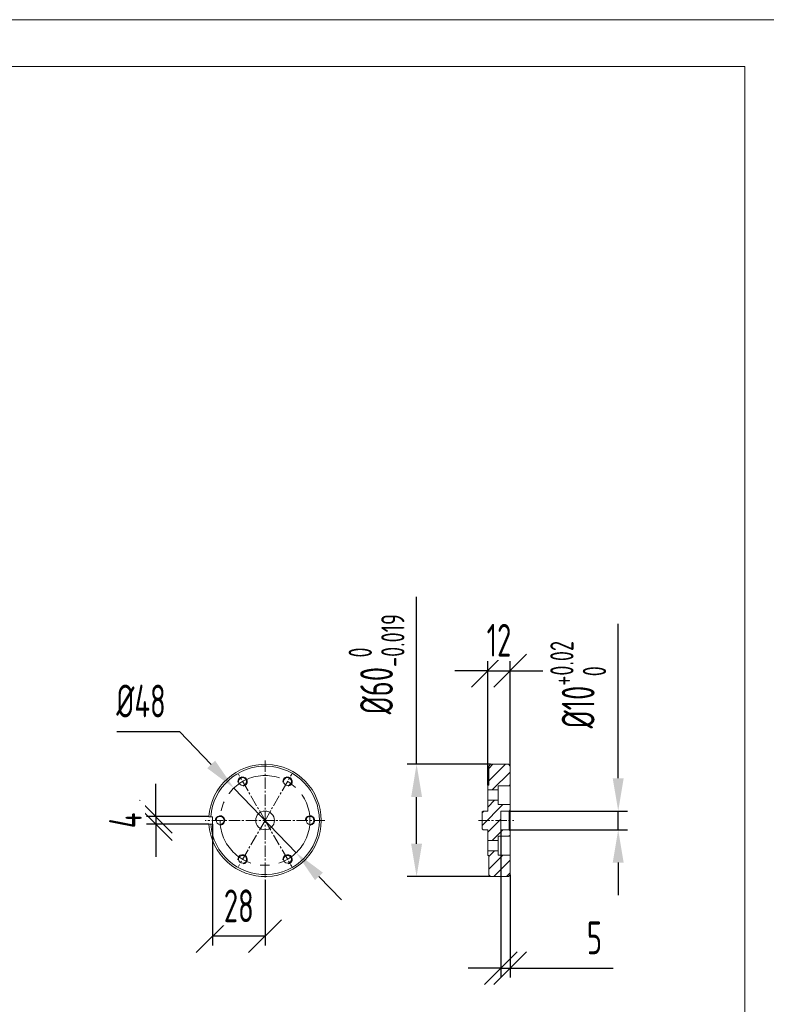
# Model space of a CAD drawing. Header units: millimetres. Extents: x 809 to 6054, y -5716 to -1261.
# Tile 59 of 94: x 5048 to 5447, y -5192 to -4666. Entities that reach past the tile are written whole.
import ezdxf

# ---------------------------------------------------------------- set-up
doc = ezdxf.new("R2010")
doc.units = ezdxf.units.MM
doc.header["$LTSCALE"] = 0.3175
doc.linetypes.add('CENTER2', pattern=[28.574999, 19.049999, -3.175, 3.175, -3.175])
for name, color, linetype, lineweight in [('1轮廓实线层', 7, 'Continuous', 18), ('2细线层', 4, 'Continuous', 13), ('3中心线层', 1, 'CENTER2', 13), ('5剖面线层', 2, 'Continuous', 13), ('7标注层', 4, 'Continuous', 13), ('图框层', 7, 'Continuous', 18)]:
    doc.layers.add(name, color=color, linetype=linetype, lineweight=lineweight)
doc.styles.add('PC_TEXTSTYLE', font='ISOCP.SHX', dxfattribs={"width": 0.707, "bigfont": 'GBCBIG.SHX'})
doc.dimstyles.new('GB_DIAMETER', dxfattribs={"dimtxt": 3.5, "dimasz": 3.5, "dimexe": 1, "dimexo": 0, "dimgap": 1.5, "dimtad": 1, "dimjust": 4, "dimdsep": 46, "dimtxsty": 'PC_TEXTSTYLE', "dimcen": 0, "dimclrd": 256, "dimclrt": 3, "dimadec": 0, "dimazin": 2, "dimtp": 0.1, "dimtm": 0.1, "dimtfac": 0.71, "dimtdec": 3, "dimtmove": 0, "dimatfit": 2, "dimfxl": 1, "dimtfill": 1, "dimarcsym": 0})
doc.dimstyles.new('GB_LINEAR', dxfattribs={"dimtxt": 3.5, "dimasz": 3.5, "dimexe": 1, "dimexo": 0, "dimgap": 1.5, "dimtad": 1, "dimdsep": 46, "dimtxsty": 'PC_TEXTSTYLE', "dimcen": 0, "dimclrd": 256, "dimclrt": 3, "dimadec": 0, "dimazin": 2, "dimtp": 0.1, "dimtm": 0.1, "dimtfac": 0.71, "dimtdec": 3, "dimtmove": 0, "dimatfit": 3, "dimfxl": 1, "dimtfill": 1, "dimarcsym": 0})

# ---------------------------------------------------------------- blocks, each defined once
blk = doc.blocks.new('ZwmFrameMain_1_A4^_^无分区图框^_^landscape')
at = {"layer": '1轮廓实线层'}
for q in [(0, 200), (267, 0)]:
    blk.add_line((267, 200), q, dxfattribs=at)
at = {"layer": '2细线层'}
blk.add_line((272, 205), (-25, 205), dxfattribs=at)
blk = doc.blocks.new('*D45')
at = {"layer": '7标注层', "lineweight": -2, "transparency": 16777216}
for p, q in [((5099.94, -5046.45), (5133.42, -5046.45)), ((5133.42, -5046.45), (5150.37, -5064.07)), ((5195.78, -5111.28), (5162.51, -5076.69)), ((5207.92, -5123.89), (5220.05, -5136.5))]:
    blk.add_line(p, q, dxfattribs=at)
at = {"layer": '7标注层', "transparency": 16777216}
for points in [[(5148.27, -5066.1), (5152.48, -5062.05), (5162.51, -5076.69)], [(5210.02, -5121.87), (5205.82, -5125.91), (5195.78, -5111.28)]]:
    blk.add_solid(points, dxfattribs=at)
at = {"layer": 'Defpoints', "color": 0, "transparency": 16777216}
for p in [(5162.51, -5076.69), (5195.78, -5111.28)]:
    blk.add_point(p, dxfattribs=at)
at = {"layer": '7标注层', "color": 3, "transparency": 16777216, "insert": (5112.93, -5030.2), "char_height": 17.5, "attachment_point": 5, "style": 'PC_TEXTSTYLE', "bg_fill": 3, "box_fill_scale": 1.1, "bg_fill_color": 257, "bg_fill_transparency": 0}
blk.add_mtext('%%c48', dxfattribs=at)
blk = doc.blocks.new('_Oblique')
at = {"color": 0, "lineweight": -2}
blk.add_line((-0.5, -0.5), (0.5, 0.5), dxfattribs=at)
blk = doc.blocks.new('*D46')
at = {"layer": '7标注层', "lineweight": -2, "transparency": 16777216}
for p, q in [((5120.86, -5091.98), (5120.86, -5074.48)), ((5120.86, -5091.98), (5120.86, -5095.98)), ((5120.86, -5095.98), (5120.86, -5113.48))]:
    blk.add_line(p, q, dxfattribs=at)
at = {"layer": '7标注层', "color": 0, "lineweight": -2, "transparency": 16777216}
for p, q in [((5149.21, -5091.98), (5115.86, -5091.98)), ((5149.21, -5095.98), (5115.86, -5095.98))]:
    blk.add_line(p, q, dxfattribs=at)
at = {"layer": 'Defpoints', "color": 0, "transparency": 16777216}
for p in [(5149.21, -5091.98), (5120.86, -5095.98), (5149.21, -5095.98)]:
    blk.add_point(p, dxfattribs=at)
at = {"layer": '7标注层', "lineweight": -2, "transparency": 16777216, "xscale": 17.5, "yscale": 17.5, "zscale": 17.5}
for p, rotation in [((5120.86, -5091.98), 270), ((5120.86, -5095.98), 90)]:
    blk.add_blockref('_Oblique', p, dxfattribs=dict(at, rotation=rotation))
at = {"layer": '7标注层', "color": 3, "transparency": 16777216, "insert": (5104.61, -5093.98), "char_height": 17.5, "attachment_point": 5, "rotation": 90, "style": 'PC_TEXTSTYLE', "bg_fill": 3, "box_fill_scale": 1.1, "bg_fill_color": 257, "bg_fill_transparency": 0}
blk.add_mtext('4', dxfattribs=at)
blk = doc.blocks.new('*D47')
at = {"layer": '7标注层', "color": 0, "lineweight": -2, "transparency": 16777216}
for p, q in [((5151.15, -5095.98), (5151.15, -5160.87)), ((5179.15, -5125.98), (5179.15, -5160.87))]:
    blk.add_line(p, q, dxfattribs=at)
at = {"layer": '7标注层', "lineweight": -2, "transparency": 16777216}
blk.add_line((5179.15, -5155.87), (5151.15, -5155.87), dxfattribs=at)
at = {"layer": 'Defpoints', "color": 0, "transparency": 16777216}
for p in [(5151.15, -5095.98), (5151.15, -5155.87)]:
    blk.add_point(p, dxfattribs=at)
at = {"layer": '7标注层', "lineweight": -2, "transparency": 16777216, "xscale": 17.5, "yscale": 17.5, "zscale": 17.5, "rotation": 180}
blk.add_blockref('_Oblique', (5151.15, -5155.87), dxfattribs=at)
at = {"layer": '7标注层', "lineweight": -2, "transparency": 16777216, "xscale": 17.5, "yscale": 17.5, "zscale": 17.5}
blk.add_blockref('_Oblique', (5179.15, -5155.87), dxfattribs=at)
at = {"layer": '7标注层', "color": 3, "transparency": 16777216, "insert": (5165.15, -5139.62), "char_height": 17.5, "attachment_point": 5, "style": 'PC_TEXTSTYLE', "bg_fill": 3, "box_fill_scale": 1.1, "bg_fill_color": 257, "bg_fill_transparency": 0}
blk.add_mtext('28', dxfattribs=at)
at = {"layer": 'Defpoints', "color": 0, "transparency": 16777216}
blk.add_point((5179.15, -5125.98), dxfattribs=at)
blk = doc.blocks.new('*D48')
at = {"layer": '7标注层', "color": 0, "lineweight": -2, "transparency": 16777216}
for p, q in [((5298.08, -5075.23), (5298.08, -5008.98)), ((5310.08, -5064.98), (5310.08, -5008.98))]:
    blk.add_line(p, q, dxfattribs=at)
at = {"layer": '7标注层', "lineweight": -2, "transparency": 16777216}
for p, q in [((5298.08, -5013.98), (5280.58, -5013.98)), ((5298.08, -5013.98), (5310.08, -5013.98)), ((5310.08, -5013.98), (5327.58, -5013.98))]:
    blk.add_line(p, q, dxfattribs=at)
at = {"layer": 'Defpoints', "color": 0, "transparency": 16777216}
for p in [(5310.08, -5013.98), (5310.08, -5064.98), (5298.08, -5075.23)]:
    blk.add_point(p, dxfattribs=at)
at = {"layer": '7标注层', "lineweight": -2, "transparency": 16777216, "xscale": 17.5, "yscale": 17.5, "zscale": 17.5}
blk.add_blockref('_Oblique', (5298.08, -5013.98), dxfattribs=at)
at = {"layer": '7标注层', "lineweight": -2, "transparency": 16777216, "xscale": 17.5, "yscale": 17.5, "zscale": 17.5, "rotation": 180}
blk.add_blockref('_Oblique', (5310.08, -5013.98), dxfattribs=at)
at = {"layer": '7标注层', "color": 3, "transparency": 16777216, "insert": (5304.08, -4997.73), "char_height": 17.5, "attachment_point": 5, "style": 'PC_TEXTSTYLE', "bg_fill": 3, "box_fill_scale": 1.1, "bg_fill_color": 257, "bg_fill_transparency": 0}
blk.add_mtext('12', dxfattribs=at)
blk = doc.blocks.new('*D49')
at = {"layer": '7标注层', "lineweight": -2, "transparency": 16777216}
for p, q in [((5367.75, -5071.48), (5367.75, -4988.94)), ((5367.75, -5098.98), (5367.75, -5088.98)), ((5367.75, -5116.48), (5367.75, -5133.98))]:
    blk.add_line(p, q, dxfattribs=at)
at = {"layer": '7标注层', "color": 0, "lineweight": -2, "transparency": 16777216}
for p, q in [((5309.58, -5088.98), (5372.75, -5088.98)), ((5309.58, -5098.98), (5372.75, -5098.98))]:
    blk.add_line(p, q, dxfattribs=at)
at = {"layer": '7标注层', "transparency": 16777216}
for points in [[(5364.83, -5071.48), (5370.66, -5071.48), (5367.75, -5088.98)], [(5370.66, -5116.48), (5364.83, -5116.48), (5367.75, -5098.98)]]:
    blk.add_solid(points, dxfattribs=at)
at = {"layer": 'Defpoints', "color": 0, "transparency": 16777216}
for p in [(5309.58, -5088.98), (5367.75, -5088.98), (5309.58, -5098.98)]:
    blk.add_point(p, dxfattribs=at)
at = {"layer": '7标注层', "color": 3, "transparency": 16777216, "insert": (5346.37, -5021.46), "char_height": 17.5, "attachment_point": 5, "rotation": 90, "style": 'PC_TEXTSTYLE', "bg_fill": 3, "box_fill_scale": 1.1, "bg_fill_color": 257, "bg_fill_transparency": 0}
blk.add_mtext('{\\A1;%%c10{}{\\H0.71x;\\C2;\\S+0.02^  0;}}', dxfattribs=at)
blk = doc.blocks.new('*D50')
at = {"layer": '7标注层', "lineweight": -2, "transparency": 16777216}
for p, q in [((5260.08, -5063.98), (5260.08, -4974.54)), ((5260.08, -5106.48), (5260.08, -5081.48))]:
    blk.add_line(p, q, dxfattribs=at)
at = {"layer": '7标注层', "color": 0, "lineweight": -2, "transparency": 16777216}
for p, q in [((5299.58, -5063.98), (5255.08, -5063.98)), ((5299.58, -5123.98), (5255.08, -5123.98))]:
    blk.add_line(p, q, dxfattribs=at)
at = {"layer": '7标注层', "transparency": 16777216}
for points in [[(5263, -5081.48), (5257.17, -5081.48), (5260.08, -5063.98)], [(5257.17, -5106.48), (5263, -5106.48), (5260.08, -5123.98)]]:
    blk.add_solid(points, dxfattribs=at)
at = {"layer": 'Defpoints', "color": 0, "transparency": 16777216}
for p in [(5260.08, -5063.98), (5299.58, -5063.98), (5299.58, -5123.98)]:
    blk.add_point(p, dxfattribs=at)
at = {"layer": '7标注层', "color": 3, "transparency": 16777216, "insert": (5238.7, -5010.51), "char_height": 17.5, "attachment_point": 5, "rotation": 90, "style": 'PC_TEXTSTYLE', "bg_fill": 3, "box_fill_scale": 1.1, "bg_fill_color": 257, "bg_fill_transparency": 0}
blk.add_mtext('{\\A1;%%c60{}{\\H0.71x;\\C2;\\S 0^ -0.019;}}', dxfattribs=at)
blk = doc.blocks.new('*D51')
at = {"layer": '7标注层', "color": 0, "lineweight": -2, "transparency": 16777216}
for p, q in [((5305.08, -5098.98), (5305.08, -5177.98)), ((5310.08, -5122.98), (5310.08, -5177.98))]:
    blk.add_line(p, q, dxfattribs=at)
at = {"layer": '7标注层', "lineweight": -2, "transparency": 16777216}
for p, q in [((5305.08, -5172.98), (5287.58, -5172.98)), ((5305.08, -5172.98), (5310.08, -5172.98)), ((5310.08, -5172.98), (5365.03, -5172.98))]:
    blk.add_line(p, q, dxfattribs=at)
at = {"layer": 'Defpoints', "color": 0, "transparency": 16777216}
for p in [(5305.08, -5098.98), (5310.08, -5122.98), (5310.08, -5172.98)]:
    blk.add_point(p, dxfattribs=at)
at = {"layer": '7标注层', "lineweight": -2, "transparency": 16777216, "xscale": 17.5, "yscale": 17.5, "zscale": 17.5}
blk.add_blockref('_Oblique', (5305.08, -5172.98), dxfattribs=at)
at = {"layer": '7标注层', "lineweight": -2, "transparency": 16777216, "xscale": 17.5, "yscale": 17.5, "zscale": 17.5, "rotation": 180}
blk.add_blockref('_Oblique', (5310.08, -5172.98), dxfattribs=at)
at = {"layer": '7标注层', "color": 3, "transparency": 16777216, "insert": (5355.06, -5156.73), "char_height": 17.5, "attachment_point": 5, "style": 'PC_TEXTSTYLE', "bg_fill": 3, "box_fill_scale": 1.1, "bg_fill_color": 257, "bg_fill_transparency": 0}
blk.add_mtext('5', dxfattribs=at)

msp = doc.modelspace()

# ---------------------------------------------------------------- hatches: boundary and pattern name
at = {"layer": '5剖面线层'}
h = msp.add_hatch(dxfattribs=at)
h.set_pattern_fill('ANSI31', color=256, scale=1.5, style=0)
h.set_pattern_definition([(45, (-2291.1425, -1307.1004), (-3.367596, 3.367596), [])])
h.paths.add_polyline_path([(5303.58284, -5083.23231), (5303.58284, -5085.48231), (5310.08284, -5085.48231), (5310.08284, -5088.48231), (5309.58284, -5088.98231), (5305.08284, -5088.98231), (5305.08284, -5098.98231), (5309.58284, -5098.98231), (5310.08284, -5099.48231), (5310.08284, -5102.48231), (5303.58284, -5102.48231), (5303.58284, -5104.73231), (5298.08284, -5104.73231), (5298.08284, -5098.98231), (5295.58284, -5098.98231), (5295.08284, -5098.48231), (5295.08284, -5089.48231), (5295.58284, -5088.98231), (5298.08284, -5088.98231), (5298.08284, -5083.23231)], flags=0)
h.paths.add_polyline_path([(5299.58284, -5063.98231), (5309.08284, -5063.98231), (5310.08284, -5064.98231), (5310.08284, -5075.48231), (5303.58284, -5075.48231), (5303.58284, -5077.73231), (5298.08284, -5077.73231), (5298.08284, -5075.23231), (5298.58284, -5075.23231), (5298.58284, -5064.98231)], flags=0)
h.paths.add_polyline_path([(5303.58284, -5110.23231), (5303.58284, -5112.48231), (5310.08284, -5112.48231), (5310.08284, -5122.98231), (5309.08284, -5123.98231), (5299.58284, -5123.98231), (5298.58284, -5122.98231), (5298.58284, -5112.73231), (5298.08284, -5112.73231), (5298.08284, -5110.23231)], flags=0)

# ---------------------------------------------------------------- linework, layer by layer
at = {"layer": '1轮廓实线层'}
for p, q in [((5298.58284, -5064.98231), (5299.58284, -5063.98231)), ((5298.58284, -5075.23231), (5298.58284, -5064.98231)), ((5299.58284, -5063.98231), (5309.08284, -5063.98231)), ((5309.08284, -5063.98231), (5310.08284, -5064.98231)), ((5310.08284, -5064.98231), (5310.08284, -5075.48231)), ((5298.08284, -5077.73231), (5298.08284, -5075.23231)), ((5298.08284, -5075.23231), (5298.58284, -5075.23231)), ((5310.08284, -5075.48231), (5303.58284, -5075.48231)), ((5303.58284, -5075.48231), (5303.58284, -5077.73231)), ((5310.08284, -5085.48231), (5310.08284, -5075.48231)), ((5298.08284, -5080.48231), (5298.08284, -5077.73231)), ((5303.58284, -5077.73231), (5298.08284, -5077.73231)), ((5298.08284, -5083.23231), (5298.08284, -5080.48231)), ((5303.58284, -5083.23231), (5303.58284, -5077.73231)), ((5298.08284, -5083.23231), (5303.58284, -5083.23231)), ((5298.08284, -5088.98231), (5298.08284, -5083.23231)), ((5303.58284, -5083.23231), (5303.58284, -5085.48231)), ((5303.58284, -5085.48231), (5310.08284, -5085.48231)), ((5310.08284, -5085.48231), (5310.08284, -5088.48231)), ((5151.14563, -5091.98231), (5150.21468, -5091.98231)), ((5151.14563, -5095.98231), (5151.14563, -5091.98231)), ((5295.08284, -5089.48231), (5295.58284, -5088.98231)), ((5295.08284, -5098.48231), (5295.08284, -5089.48231)), ((5295.58284, -5088.98231), (5298.08284, -5088.98231)), ((5309.58284, -5088.98231), (5305.08284, -5088.98231)), ((5305.08284, -5088.98231), (5305.08284, -5098.98231)), ((5310.08284, -5088.48231), (5309.58284, -5088.98231)), ((5309.58284, -5098.98231), (5309.58284, -5088.98231)), ((5310.08284, -5088.48231), (5310.08284, -5099.48231)), ((5150.21468, -5095.98231), (5151.14563, -5095.98231)), ((5295.58284, -5098.98231), (5295.08284, -5098.48231)), ((5298.08284, -5098.98231), (5295.58284, -5098.98231)), ((5298.08284, -5104.73231), (5298.08284, -5098.98231)), ((5310.08284, -5102.48231), (5303.58284, -5102.48231)), ((5303.58284, -5102.48231), (5303.58284, -5104.73231)), ((5305.08284, -5098.98231), (5309.58284, -5098.98231)), ((5309.58284, -5098.98231), (5310.08284, -5099.48231)), ((5310.08284, -5099.48231), (5310.08284, -5102.48231)), ((5310.08284, -5112.48231), (5310.08284, -5102.48231)), ((5298.08284, -5107.48231), (5298.08284, -5104.73231)), ((5303.58284, -5104.73231), (5298.08284, -5104.73231)), ((5298.08284, -5110.23231), (5298.08284, -5107.48231)), ((5303.58284, -5110.23231), (5303.58284, -5104.73231)), ((5298.08284, -5110.23231), (5303.58284, -5110.23231)), ((5298.08284, -5112.73231), (5298.08284, -5110.23231)), ((5298.58284, -5112.73231), (5298.08284, -5112.73231)), ((5298.58284, -5122.98231), (5298.58284, -5112.73231)), ((5303.58284, -5110.23231), (5303.58284, -5112.48231)), ((5303.58284, -5112.48231), (5310.08284, -5112.48231)), ((5310.08284, -5112.48231), (5310.08284, -5122.98231)), ((5299.58284, -5123.98231), (5298.58284, -5122.98231)), ((5310.08284, -5122.98231), (5309.08284, -5123.98231)), ((5309.08284, -5123.98231), (5299.58284, -5123.98231))]:
    msp.add_line(p, q, dxfattribs=at)
for centre, radius in [((5167.14563, -5073.1977), 2.1), ((5191.14563, -5073.1977), 2.1), ((5155.14563, -5093.98231), 2.1), ((5179.14563, -5093.98231), 5), ((5203.14563, -5093.98231), 2.1), ((5167.14563, -5114.76692), 2.1), ((5191.14563, -5114.76692), 2.1)]:
    msp.add_circle(centre, radius, dxfattribs=at)
for radius, start, end in [(30, 183.8225537, 176.1774463), (29, 183.9545721, 176.0454279)]:
    msp.add_arc((5179.14563, -5093.98231), radius, start, end, dxfattribs=at)
for points in [[(5150.21468, -5091.98231), (5149.88056, -5091.98231), (5149.54646, -5091.98231), (5149.21237, -5091.98231)], [(5149.21237, -5095.98231), (5149.54646, -5095.98231), (5149.88056, -5095.98231), (5150.21468, -5095.98231)]]:
    msp.add_open_spline(points, degree=3, dxfattribs=at)
at = {"layer": '2细线层'}
for centre in [(5167.14563, -5073.1977), (5191.14563, -5073.1977), (5155.14563, -5093.98231), (5203.14563, -5093.98231), (5167.14563, -5114.76692), (5191.14563, -5114.76692)]:
    msp.add_arc(centre, 2.5, 277, 187, dxfattribs=at)
at = {"layer": '3中心线层'}
for p, q in [((5179.14563, -5061.98231), (5179.14563, -5125.98231)), ((5179.14563, -5093.98231), (5164.89563, -5069.30058)), ((5179.14563, -5093.98231), (5193.39563, -5069.30058)), ((5211.14563, -5093.98231), (5147.14563, -5093.98231)), ((5179.14563, -5093.98231), (5164.89563, -5118.66403)), ((5179.14563, -5093.98231), (5193.39563, -5118.66403)), ((5293.08284, -5093.98231), (5312.08284, -5093.98231))]:
    msp.add_line(p, q, dxfattribs=at)
at = {"layer": '3中心线层', "ltscale": 5}
msp.add_circle((5179.14563, -5093.98231), 24, dxfattribs=at)

# ---------------------------------------------------------------- block references
at = {"layer": '图框层', "xscale": 5, "yscale": 5, "zscale": 5}
msp.add_blockref('ZwmFrameMain_1_A4^_^无分区图框^_^landscape', (4100.41273, -5691.18169), dxfattribs=at)

# ---------------------------------------------------------------- next in the draw order: dimensions: what is measured, and where the dimension line sits
at = {"layer": '7标注层'}
dim = msp.add_linear_dim(base=(5310.08284, -5013.98231), p1=(5298.08284, -5075.23231), p2=(5310.08284, -5064.98231), dimstyle='GB_LINEAR', override={"dimscale": 5, "dimpost": '<>', "dimblk1": 'Oblique', "dimblk2": 'Oblique', "dimsah": 1, "dimtfill": 1, "dimtfillclr": 0}, dxfattribs=at)
dim.commit()
dim.dimension.update_dxf_attribs({"geometry": '*D48', "text_midpoint": (5304.08284, -5013.98231), "dimtype": 160})
dim = msp.add_diameter_dim_2p(p1=(5195.78447, -5111.27824), p2=(5162.5068, -5076.68638), dimstyle='GB_DIAMETER', override={"dimscale": 5, "dimgap": 1.5, "dimtad": 1, "dimtih": 0, "dimtoh": 1, "dimdec": 2, "dimlfac": 1, "dimse1": 0, "dimse2": 0, "dimsd1": 0, "dimsd2": 0, "dimtix": 0, "dimtofl": 1, "dimatfit": 0}, dxfattribs=at)
dim.commit()
dim.dimension.update_dxf_attribs({"geometry": '*D45', "text_midpoint": (5133.42036, -5046.45128), "dimtype": 163})

# ---------------------------------------------------------------- next in the draw order: dimensions: what is measured, and where the dimension line sits
for base, p1, p2, text, override, picture, middle in [((5260.08284, -5063.98231), (5299.58284, -5123.98231), (5299.58284, -5063.98231), '{\\A1;%%c<>{}{\\H0.71x;\\C2;\\S 0^ -0.019;}}', {"dimscale": 5, "dimgap": 1.5, "dimtad": 1, "dimjust": 0, "dimdec": 2, "dimlfac": 1, "dimpost": '<>', "dimse1": 0, "dimse2": 0, "dimsd1": 0, "dimsd2": 0, "dimclrd": 256, "dimclre": 0, "dimtol": 0, "dimlim": 0, "dimtp": 0, "dimtm": 0.019, "dimtdec": 3, "dimtofl": 1}, '*D50', (5238.70256, -5010.51279)), ((5367.74705, -5088.98231), (5309.58284, -5098.98231), (5309.58284, -5088.98231), '{\\A1;%%c<>{}{\\H0.71x;\\C2;\\S+0.02^  0;}}', {"dimscale": 5, "dimgap": 1.5, "dimtad": 1, "dimjust": 0, "dimdec": 2, "dimlfac": 1, "dimpost": '<>', "dimse1": 0, "dimse2": 0, "dimsd1": 0, "dimsd2": 0, "dimclrd": 256, "dimclre": 0, "dimtol": 0, "dimlim": 0, "dimtp": 0.02, "dimtm": 0, "dimtdec": 3, "dimtofl": 1}, '*D49', (5346.36758, -5021.46105))]:
    dim = msp.add_linear_dim(base=base, p1=p1, p2=p2, angle=90, text=text, dimstyle='GB_LINEAR', override=override, dxfattribs=at)
    dim.commit()
    dim.dimension.update_dxf_attribs({"geometry": picture, "text_midpoint": middle})
dim = msp.add_linear_dim(base=(5120.86052, -5095.98231), p1=(5149.21237, -5091.98231), p2=(5149.21237, -5095.98231), angle=90, dimstyle='GB_LINEAR', override={"dimscale": 5, "dimgap": 1.5, "dimtad": 1, "dimjust": 0, "dimdec": 2, "dimlfac": 1, "dimpost": '<>', "dimblk1": 'Oblique', "dimblk2": 'Oblique', "dimsah": 1, "dimse1": 0, "dimse2": 0, "dimsd1": 0, "dimsd2": 0, "dimclrd": 256, "dimclre": 0, "dimtofl": 1}, dxfattribs=at)
dim.commit()
dim.dimension.update_dxf_attribs({"geometry": '*D46', "text_midpoint": (5120.86052, -5093.98231), "dimtype": 160})

# ---------------------------------------------------------------- next in the draw order: dimensions: what is measured, and where the dimension line sits
dim = msp.add_linear_dim(base=(5151.14563, -5155.87485), p1=(5179.14563, -5125.98231), p2=(5151.14563, -5095.98231), dimstyle='GB_LINEAR', override={"dimscale": 5, "dimgap": 1.5, "dimtad": 1, "dimjust": 0, "dimdec": 2, "dimlfac": 1, "dimpost": '<>', "dimblk1": 'Oblique', "dimblk2": 'Oblique', "dimsah": 1, "dimse1": 0, "dimse2": 0, "dimsd1": 0, "dimsd2": 0, "dimclrd": 256, "dimclre": 0, "dimtofl": 1}, dxfattribs=at)
dim.commit()
dim.dimension.update_dxf_attribs({"geometry": '*D47', "text_midpoint": (5165.14563, -5155.87485), "dimtype": 160})
dim = msp.add_linear_dim(base=(5310.08284, -5172.98231), p1=(5305.08284, -5098.98231), p2=(5310.08284, -5122.98231), dimstyle='GB_LINEAR', override={"dimscale": 5, "dimpost": '<>', "dimblk1": 'Oblique', "dimblk2": 'Oblique', "dimsah": 1, "dimtfill": 1, "dimtfillclr": 0}, dxfattribs=at)
dim.commit()
dim.dimension.update_dxf_attribs({"geometry": '*D51', "text_midpoint": (5355.05734, -5156.73231)})

doc.saveas('drawing.dxf')
